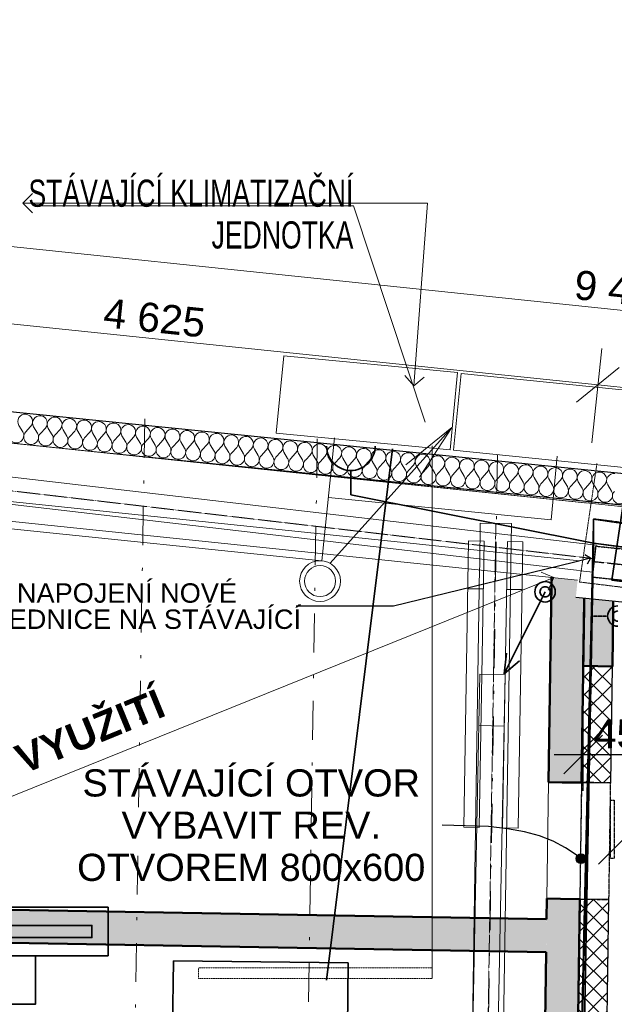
# Model space of a CAD drawing. Header units: millimetres. Extents: x -24674 to 2959, y -2716 to 20653.
# Tile 65 of 161: x -18628 to -15566, y 6953 to 12025. Entities that reach past the tile are written whole.
import ezdxf

# ---------------------------------------------------------------- set-up
doc = ezdxf.new("R2010")
doc.units = ezdxf.units.MM
doc.header["$MEASUREMENT"] = 0
for name, pattern in [('Telekomunikacni vodic', [9.25, 3, -0.75, 3, -0.75, 0.125, -0.75, 0.125, -0.75]), ('Wipeout_Contour', [1000, 0, -1000]), ('Čerchovaná', [450, 200, -117.5, 15, -117.5]), ('Čerchovaná M', [4.5, 2.5, -0.85, 0.3, -0.85]), ('Čerchovaná S', [3.5, 1.5, -0.85, 0.3, -0.85]), ('čárkovaná 3', [1.5, 1, -0.5]), ('Čárkovaná M', [4.5, 2.5, -2]), ('Čárkovaná S', [2.5, 1.5, -1])]:
    doc.linetypes.add(name, pattern=pattern)
for name, color, linetype in [('9._POHLED ZÁPADNÍ_1_0', 7, 'Continuous'), ('9._POHLED ZÁPADNÍ_1_2D prvky - obecné', 7, 'Continuous'), ('9._POHLED ZÁPADNÍ_1_Anotace - SP', 7, 'Continuous'), ('9._POHLED ZÁPADNÍ_1_Konstrukce - krov', 7, 'Continuous'), ('9._POHLED ZÁPADNÍ_1_Konstrukce - nosné', 7, 'Continuous'), ('9._POHLED ZÁPADNÍ_1_Kóty - SP', 7, 'Continuous'), ('9._POHLED ZÁPADNÍ_1_Nové_Anotace - SP', 7, 'Continuous'), ('9._POHLED ZÁPADNÍ_1_Nové_Konstrukce - krov', 7, 'Continuous'), ('9._POHLED ZÁPADNÍ_1_Nové_Konstrukce - nosné', 7, 'Continuous'), ('9._POHLED ZÁPADNÍ_1_Nové_Kresby a obrázky', 7, 'Continuous'), ('9._POHLED ZÁPADNÍ_1_Nové_Kóty - SP', 7, 'Continuous'), ('9._POHLED ZÁPADNÍ_1_Nové_Popis', 7, 'Continuous'), ('9._POHLED ZÁPADNÍ_1_Nové_Situace - terén', 7, 'Continuous'), ('9._POHLED ZÁPADNÍ_1_Nové_Výplně - Povrchové', 7, 'Continuous'), ('9._POHLED ZÁPADNÍ_1_Nové_Výplně – Řezové', 7, 'Continuous'), ('9._POHLED ZÁPADNÍ_1_Otvory – Dveře', 7, 'Continuous'), ('9._POHLED ZÁPADNÍ_1_TZB - elektroinstalace', 7, 'Continuous'), ('9._POHLED ZÁPADNÍ_1_TZB - kanalizace', 7, 'Continuous'), ('9._POHLED ZÁPADNÍ_1_TZB - VZT', 7, 'Continuous'), ('9._POHLED ZÁPADNÍ_1_Výplně - Povrchové', 7, 'Continuous'), ('9._POHLED ZÁPADNÍ_1_Výplně – Řezové', 7, 'Continuous'), ('9._POHLED ZÁPADNÍ_1_VÝTAH VAR 1', 7, 'Continuous')]:
    doc.layers.add(name, color=color, linetype=linetype)
doc.styles.add('GENEROVANÝ_STYL_1', font='txt')
doc.styles.add('GENEROVANÝ_STYL_2', font='txt')
doc.styles.add('GENEROVANÝ_STYL_4', font='txt')
pattern_1 = [(45, (0, -9e-13), (-45.96194, 45.96194), []), (135, (0, -9e-13), (45.96194, 45.96194), [])]

# ---------------------------------------------------------------- blocks, each defined once
blk = doc.blocks.new('*X20', base_point=(-27719.5, -6044))
at = {"layer": '9._POHLED ZÁPADNÍ_1_Nové_Výplně – Řezové', "color": 21, "linetype": 'Continuous', "lineweight": 20, "true_color": 0xffaaaa}
for p, q in [((-18612.4, 9902.3), (-18632.1, 9934.9)), ((-18597.2, 9900.8), (-18571.4, 9928.8)), ((-18536.6, 9894.6), (-18556.3, 9927.3)), ((-18521.4, 9893.1), (-18495.6, 9921.1)), ((-18460.8, 9887), (-18480.5, 9919.6)), ((-18445.6, 9885.5), (-18419.8, 9913.5)), ((-18385, 9879.4), (-18404.7, 9912)), ((-18369.8, 9877.8), (-18344, 9905.9)), ((-18309.2, 9871.7), (-18328.9, 9904.3)), ((-18294, 9870.2), (-18268.2, 9898.2)), ((-18233.4, 9864.1), (-18253.1, 9896.7)), ((-18218.2, 9862.5), (-18192.4, 9890.6)), ((-18157.6, 9856.4), (-18177.2, 9889)), ((-18142.4, 9854.9), (-18116.6, 9882.9)), ((-18081.8, 9848.8), (-18101.4, 9881.4)), ((-18066.6, 9847.2), (-18040.8, 9875.3)), ((-18006, 9841.1), (-18025.6, 9873.7)), ((-17990.8, 9839.6), (-17965, 9867.6)), ((-17930.1, 9833.5), (-17949.8, 9866.1)), ((-17915, 9831.9), (-17889.2, 9860)), ((-17854.3, 9825.8), (-17874, 9858.4)), ((-17839.2, 9824.3), (-17813.4, 9852.3)), ((-17778.5, 9818.2), (-17798.2, 9850.8)), ((-17763.4, 9816.6), (-17737.6, 9844.7)), ((-17702.7, 9810.5), (-17722.4, 9843.1)), ((-17687.6, 9809), (-17661.8, 9837)), ((-17626.9, 9802.9), (-17646.6, 9835.5)), ((-17611.8, 9801.3), (-17586, 9829.4)), ((-17551.1, 9795.2), (-17570.8, 9827.8)), ((-17536, 9793.7), (-17510.2, 9821.7)), ((-17475.3, 9787.6), (-17495, 9820.2)), ((-17460.2, 9786), (-17434.4, 9814.1)), ((-17399.5, 9779.9), (-17419.2, 9812.5)), ((-17384.3, 9778.4), (-17358.5, 9806.4)), ((-17323.7, 9772.3), (-17343.4, 9804.9)), ((-17308.5, 9770.8), (-17282.7, 9798.8)), ((-17247.9, 9764.6), (-17267.6, 9797.3)), ((-17232.7, 9763.1), (-17206.9, 9791.1)), ((-17172.1, 9757), (-17191.8, 9789.6)), ((-17156.9, 9755.5), (-17131.1, 9783.5)), ((-17096.3, 9749.3), (-17116, 9782)), ((-17081.1, 9747.8), (-17055.3, 9775.8)), ((-17020.5, 9741.7), (-17040.2, 9774.3)), ((-17005.3, 9740.2), (-16979.5, 9768.2)), ((-16944.7, 9734), (-16964.4, 9766.7)), ((-16929.5, 9732.5), (-16903.7, 9760.5)), ((-16868.9, 9726.4), (-16888.6, 9759)), ((-16853.7, 9724.9), (-16827.9, 9752.9)), ((-16793.1, 9718.7), (-16812.7, 9751.4)), ((-16777.9, 9717.2), (-16752.1, 9745.2)), ((-16717.3, 9711.1), (-16736.9, 9743.7)), ((-16702.1, 9709.6), (-16676.3, 9737.6)), ((-16641.5, 9703.5), (-16661.1, 9736.1)), ((-16626.3, 9701.9), (-16600.5, 9729.9)), ((-16565.6, 9695.8), (-16585.3, 9728.4)), ((-16550.5, 9694.3), (-16524.7, 9722.3)), ((-16489.8, 9688.2), (-16509.5, 9720.8)), ((-16474.7, 9686.6), (-16448.9, 9714.7)), ((-16414, 9680.5), (-16433.7, 9713.1)), ((-16398.9, 9679), (-16373.1, 9707)), ((-16338.2, 9672.9), (-16357.9, 9705.5)), ((-16323.1, 9671.3), (-16297.3, 9699.4)), ((-16262.4, 9665.2), (-16282.1, 9697.8)), ((-16247.3, 9663.7), (-16221.5, 9691.7)), ((-16186.6, 9657.6), (-16206.3, 9690.2)), ((-16171.5, 9656), (-16145.7, 9684.1)), ((-16110.8, 9649.9), (-16130.5, 9682.5)), ((-16095.7, 9648.4), (-16069.9, 9676.4)), ((-16035, 9642.3), (-16054.7, 9674.9)), ((-16019.8, 9640.7), (-15994, 9668.8)), ((-15959.2, 9634.6), (-15978.9, 9667.2)), ((-15944, 9633.1), (-15918.2, 9661.1)), ((-15883.4, 9627), (-15903.1, 9659.6)), ((-15868.2, 9625.4), (-15842.4, 9653.5)), ((-15807.6, 9619.3), (-15827.3, 9651.9)), ((-15792.4, 9617.8), (-15766.6, 9645.8)), ((-15731.8, 9611.7), (-15751.5, 9644.3)), ((-15716.6, 9610.1), (-15690.8, 9638.2)), ((-15656, 9604), (-15675.7, 9636.6)), ((-15640.8, 9602.5), (-15615, 9630.5)), ((-15580.2, 9596.4), (-15599.9, 9629))]:
    blk.add_line(p, q, dxfattribs=at)
for centre, start, end in [((-18599.5, 9954.6), 84.239, 211.1089), ((-18599.5, 9954.6), 317.3691, 84.239), ((-18523.7, 9946.9), 84.239, 211.1089), ((-18523.7, 9946.9), 317.3691, 84.239), ((-18447.9, 9939.3), 84.239, 211.1089), ((-18447.9, 9939.3), 317.3691, 84.239), ((-18372, 9931.7), 84.239, 211.1089), ((-18372, 9931.7), 317.3691, 84.239), ((-18296.2, 9924), 84.239, 211.1089), ((-18296.2, 9924), 317.3691, 84.239), ((-18220.4, 9916.4), 84.239, 211.1089), ((-18220.4, 9916.4), 317.3691, 84.239), ((-18144.6, 9908.7), 84.239, 211.1089), ((-18144.6, 9908.7), 317.3691, 84.239), ((-18645, 9882.6), 137.3691, 31.1089), ((-18569.2, 9875), 137.3691, 31.1089), ((-18493.4, 9867.3), 137.3691, 31.1089), ((-18068.8, 9901.1), 84.239, 211.1089), ((-18068.8, 9901.1), 317.3691, 84.239), ((-17993, 9893.4), 84.239, 211.1089), ((-17993, 9893.4), 317.3691, 84.239), ((-17917.2, 9885.8), 84.239, 211.1089), ((-17917.2, 9885.8), 317.3691, 84.239), ((-17841.4, 9878.1), 84.239, 211.1089), ((-17841.4, 9878.1), 317.3691, 84.239), ((-17765.6, 9870.5), 84.239, 211.1089), ((-17765.6, 9870.5), 317.3691, 84.239), ((-17689.8, 9862.8), 84.239, 211.1089), ((-17689.8, 9862.8), 317.3691, 84.239), ((-17614, 9855.2), 84.239, 211.1089), ((-17614, 9855.2), 317.3691, 84.239), ((-18417.6, 9859.7), 137.3691, 31.1089), ((-18341.8, 9852), 137.3691, 31.1089), ((-18266, 9844.4), 137.3691, 31.1089), ((-18190.2, 9836.7), 137.3691, 31.1089), ((-18114.4, 9829.1), 137.3691, 31.1089), ((-18038.6, 9821.4), 137.3691, 31.1089), ((-17538.2, 9847.5), 84.239, 211.1089), ((-17538.2, 9847.5), 317.3691, 84.239), ((-17462.4, 9839.9), 84.239, 211.1089), ((-17462.4, 9839.9), 317.3691, 84.239), ((-17386.6, 9832.2), 84.239, 211.1089), ((-17386.6, 9832.2), 317.3691, 84.239), ((-17310.8, 9824.6), 84.239, 211.1089), ((-17310.8, 9824.6), 317.3691, 84.239), ((-17235, 9816.9), 84.239, 211.1089), ((-17235, 9816.9), 317.3691, 84.239), ((-17159.2, 9809.3), 84.239, 211.1089), ((-17159.2, 9809.3), 317.3691, 84.239), ((-17962.8, 9813.8), 137.3691, 31.1089), ((-17887, 9806.1), 137.3691, 31.1089), ((-17811.2, 9798.5), 137.3691, 31.1089), ((-17735.3, 9790.8), 137.3691, 31.1089), ((-17659.5, 9783.2), 137.3691, 31.1089), ((-17583.7, 9775.5), 137.3691, 31.1089), ((-17507.9, 9767.9), 137.3691, 31.1089), ((-17083.4, 9801.6), 84.239, 211.1089), ((-17083.4, 9801.6), 317.3691, 84.239), ((-17007.5, 9794), 84.239, 211.1089), ((-17007.5, 9794), 317.3691, 84.239), ((-16931.7, 9786.3), 84.239, 211.1089), ((-16931.7, 9786.3), 317.3691, 84.239), ((-16855.9, 9778.7), 84.239, 211.1089), ((-16855.9, 9778.7), 317.3691, 84.239), ((-16780.1, 9771), 84.239, 211.1089), ((-16780.1, 9771), 317.3691, 84.239), ((-16704.3, 9763.4), 84.239, 211.1089), ((-16704.3, 9763.4), 317.3691, 84.239), ((-16628.5, 9755.7), 84.239, 211.1089), ((-16628.5, 9755.7), 317.3691, 84.239), ((-17432.1, 9760.2), 137.3691, 31.1089), ((-17356.3, 9752.6), 137.3691, 31.1089), ((-17280.5, 9745), 137.3691, 31.1089), ((-17204.7, 9737.3), 137.3691, 31.1089), ((-17128.9, 9729.7), 137.3691, 31.1089), ((-17053.1, 9722), 137.3691, 31.1089), ((-16977.3, 9714.4), 137.3691, 31.1089), ((-16552.7, 9748.1), 84.239, 211.1089), ((-16552.7, 9748.1), 317.3691, 84.239), ((-16476.9, 9740.5), 84.239, 211.1089), ((-16476.9, 9740.5), 317.3691, 84.239), ((-16401.1, 9732.8), 84.239, 211.1089), ((-16401.1, 9732.8), 317.3691, 84.239), ((-16325.3, 9725.2), 84.239, 211.1089), ((-16325.3, 9725.2), 317.3691, 84.239), ((-16249.5, 9717.5), 84.239, 211.1089), ((-16249.5, 9717.5), 317.3691, 84.239), ((-16173.7, 9709.9), 84.239, 211.1089), ((-16173.7, 9709.9), 317.3691, 84.239), ((-16097.9, 9702.2), 84.239, 211.1089), ((-16097.9, 9702.2), 317.3691, 84.239), ((-16901.5, 9706.7), 137.3691, 31.1089), ((-16825.7, 9699.1), 137.3691, 31.1089), ((-16749.9, 9691.4), 137.3691, 31.1089), ((-16674.1, 9683.8), 137.3691, 31.1089), ((-16598.3, 9676.1), 137.3691, 31.1089), ((-16522.5, 9668.5), 137.3691, 31.1089), ((-16022.1, 9694.6), 84.239, 211.1089), ((-16022.1, 9694.6), 317.3691, 84.239), ((-15946.3, 9686.9), 84.239, 211.1089), ((-15946.3, 9686.9), 317.3691, 84.239), ((-15870.5, 9679.3), 84.239, 211.1089), ((-15870.5, 9679.3), 317.3691, 84.239), ((-15794.7, 9671.6), 84.239, 211.1089), ((-15794.7, 9671.6), 317.3691, 84.239), ((-15718.8, 9664), 84.239, 211.1089), ((-15718.8, 9664), 317.3691, 84.239), ((-15643, 9656.3), 84.239, 211.1089), ((-15643, 9656.3), 317.3691, 84.239), ((-16446.7, 9660.8), 137.3691, 31.1089), ((-16370.8, 9653.2), 137.3691, 31.1089), ((-16295, 9645.5), 137.3691, 31.1089), ((-16219.2, 9637.9), 137.3691, 31.1089), ((-16143.4, 9630.2), 137.3691, 31.1089), ((-16067.6, 9622.6), 137.3691, 31.1089), ((-15991.8, 9614.9), 137.3691, 31.1089), ((-15567.2, 9648.7), 84.239, 211.1089), ((-15916, 9607.3), 137.3691, 31.1089), ((-15840.2, 9599.6), 137.3691, 31.1089), ((-15764.4, 9592), 137.3691, 31.1089), ((-15688.6, 9584.3), 137.3691, 31.1089), ((-15612.8, 9576.7), 137.3691, 31.1089), ((-15537, 9569), 137.3691, 31.1089)]:
    blk.add_arc(centre, 38.1, start, end, dxfattribs=at)

msp = doc.modelspace()

# ---------------------------------------------------------------- hatches: boundary and pattern name
at = {"layer": '9._POHLED ZÁPADNÍ_1_Nové_Anotace - SP', "linetype": 'Continuous', "lineweight": 25}
msp.add_hatch(color=1, dxfattribs=at).paths.add_polyline_path([(-15762.5, 7703), (-15760.6, 7693.4), (-15755.1, 7685.3), (-15747, 7679.9), (-15737.5, 7678), (-15727.9, 7679.9), (-15719.8, 7685.3), (-15714.4, 7693.4), (-15712.5, 7703), (-15714.4, 7712.6), (-15719.8, 7720.7), (-15727.9, 7726.1), (-15737.5, 7728), (-15747, 7726.1), (-15755.1, 7720.7), (-15760.6, 7712.6)])
at = {"layer": '9._POHLED ZÁPADNÍ_1_Nové_Výplně – Řezové', "linetype": 'Continuous', "lineweight": 20, "true_color": 0xffaaaa}
h = msp.add_hatch(dxfattribs=at)
h.set_pattern_fill('Zdivo___tvárnice_01_0001', color=21, style=0, pattern_type=2)
h.set_pattern_definition(pattern_1)
h.paths.add_polyline_path([(-15575.8, 8693.6), (-15725.8, 8695.8), (-15734.5, 8095.3), (-15584.5, 8093.1)])
h = msp.add_hatch(dxfattribs=at)
h.set_pattern_fill('Zdivo___tvárnice_01_0001', color=21, style=0, pattern_type=2)
h.set_pattern_definition(pattern_1)
h.paths.add_polyline_path([(-15743.3, 7494.6), (-15753.9, 6767.1), (-15603.9, 6765), (-15593.3, 7492.5)])
at = {"layer": '9._POHLED ZÁPADNÍ_1_Výplně – Řezové', "linetype": 'Continuous', "lineweight": 13}
for points in [[(-15575.8, 8693.6), (-15569.3, 9137), (-15719.3, 9139.2), (-15725.8, 8695.8)], [(-15914.8, 7391.1), (-20058.2, 7464), (-20061.2, 7294.1), (-15917.3, 7221.1)], [(-15913.2, 7497.1), (-15948.3, 5093.7), (-15778.3, 5091.2), (-15743.3, 7494.6), (-15843.3, 7496)]]:
    msp.add_hatch(color=254, dxfattribs=at).paths.add_polyline_path(points)

# ---------------------------------------------------------------- linework, layer by layer
at = {"layer": '9._POHLED ZÁPADNÍ_1_Anotace - SP', "color": 8, "linetype": 'Continuous', "lineweight": 13}
for q in [(-18561.3, 11129.1), (-16528.5, 11079.1), (-18561.3, 11029.1)]:
    msp.add_line((-18611.3, 11079.1), q, dxfattribs=at)
at = {"layer": '9._POHLED ZÁPADNÍ_1_Konstrukce - krov', "color": 8, "linetype": 'Continuous', "lineweight": 13}
for p, q in [((-16301.1, 6454.2), (-16257.8, 8653.8)), ((-16257.8, 8653.8), (-16127.9, 8651.3)), ((-16127.9, 8651.3), (-16171.1, 6451.7)), ((-16133.1, 8386.2), (-16263, 8388.8)), ((-16260.9, 7862.9), (-16340.9, 7864.3)), ((-16260.9, 7862.9), (-16340.9, 7864.3)), ((-16060.9, 7859.6), (-16140.9, 7861)), ((-16060.9, 7859.6), (-16140.9, 7861))]:
    msp.add_line(p, q, dxfattribs=at)
at = {"layer": '9._POHLED ZÁPADNÍ_1_Konstrukce - nosné', "color": 7, "linetype": 'Continuous', "lineweight": 50}
for p, q in [((-15834.5, 8096), (-15904.5, 8097)), ((-15834.5, 8096), (-15734.5, 8094.5)), ((-15843.3, 7496), (-15913.2, 7497.1)), ((-15843.3, 7496), (-15743.3, 7494.6))]:
    msp.add_line(p, q, dxfattribs=at)
at = {"layer": '9._POHLED ZÁPADNÍ_1_Konstrukce - nosné', "color": 7, "linetype": 'Continuous', "lineweight": 50, "flags": 128}
for points in [[(-15719.3, 9139.2), (-15725.8, 8695.8)], [(-15569.3, 9137), (-15719.3, 9139.2)], [(-15575.8, 8693.6), (-15569.3, 9137)], [(-15725.8, 8695.8), (-15575.8, 8693.6)], [(-15914.8, 7391.1), (-20058.2, 7464)], [(-15913.2, 7497.1), (-15914.8, 7391.1)], [(-15778.3, 5091.2), (-15743.3, 7494.6)], [(-20061.2, 7294.1), (-15917.3, 7221.1)], [(-15917.3, 7221.1), (-15948.3, 5093.7)]]:
    msp.add_lwpolyline(points, dxfattribs=at)
at = {"layer": '9._POHLED ZÁPADNÍ_1_Nové_Anotace - SP', "color": 1, "linetype": 'Continuous', "lineweight": 25}
msp.add_line((-16703.3, 9003.9), (-17203.3, 9003.9), dxfattribs=at)
at = {"layer": '9._POHLED ZÁPADNÍ_1_Nové_Anotace - SP', "color": 1, "linetype": 'Continuous', "lineweight": 25, "flags": 128}
msp.add_lwpolyline([(-15757.2, 7718.4), (-15817.1, 7758.9), (-15881.1, 7792.6), (-15950.9, 7819.8), (-16028.3, 7841.1), (-16115.4, 7856.9), (-16213.8, 7867.7), (-16452.2, 7875.7)], dxfattribs=at)
at = {"layer": '9._POHLED ZÁPADNÍ_1_Nové_Anotace - SP', "color": 1, "linetype": 'Continuous', "lineweight": 25}
msp.add_circle((-15737.5, 7703), 25, dxfattribs=at)
at = {"layer": '9._POHLED ZÁPADNÍ_1_Nové_Kresby a obrázky', "color": 1, "linetype": 'Čárkovaná S', "lineweight": 25}
for p, q in [((-15734.5, 8095.3), (-15743.3, 7494.6)), ((-15584.5, 8093.1), (-15734.5, 8095.3)), ((-15593.3, 7492.5), (-15584.5, 8093.1)), ((-15585.8, 7703), (-15585.8, 8004.2)), ((-15585.8, 8004.2), (-15566.6, 8004.2)), ((-15566.6, 8004.2), (-15566.6, 7703)), ((-15566.6, 7703), (-15585.8, 7703)), ((-15743.3, 7494.6), (-15593.3, 7492.5))]:
    msp.add_line(p, q, dxfattribs=at)
at = {"layer": '9._POHLED ZÁPADNÍ_1_Nové_Kóty - SP', "color": 1, "linetype": 'Continuous', "lineweight": 25}
for p, q in [((-15625.8, 8339.1), (-15825.8, 8139.1)), ((-15875.8, 8239.1), (-15725.8, 8239.1)), ((-15725.8, 8239.1), (-15272.8, 8239.1))]:
    msp.add_line(p, q, dxfattribs=at)
at = {"layer": '9._POHLED ZÁPADNÍ_1_Nové_Popis', "color": 1, "linetype": 'Continuous', "lineweight": 25}
msp.add_line((-15445.8, 7876.8), (-15647.4, 7675.2), dxfattribs=at)
at = {"layer": '9._POHLED ZÁPADNÍ_1_Nové_Situace - terén', "color": 1, "linetype": 'Continuous', "lineweight": 25, "flags": 128}
for points in [[(-15575.8, 8693.6), (-15725.8, 8695.8), (-15734.5, 8095.3), (-15584.5, 8093.1)], [(-15743.3, 7494.6), (-15753.9, 6767.1), (-15603.9, 6765), (-15593.3, 7492.5)]]:
    msp.add_lwpolyline(points, close=True, dxfattribs=at)
at = {"layer": '9._POHLED ZÁPADNÍ_1_Otvory – Dveře', "color": 8, "linetype": 'Continuous', "lineweight": 13}
for p, q in [((-15904.5, 8097), (-15913.2, 7497.1)), ((-15834.5, 8096), (-15904.5, 8097)), ((-15834.5, 8096), (-15734.5, 8094.5)), ((-15734.5, 8094.5), (-15743.3, 7494.6)), ((-15843.3, 7496), (-15913.2, 7497.1)), ((-15843.3, 7496), (-15743.3, 7494.6))]:
    msp.add_line(p, q, dxfattribs=at)
at = {"layer": '9._POHLED ZÁPADNÍ_1_TZB - elektroinstalace', "color": 92, "linetype": 'Continuous', "lineweight": 35, "true_color": 0x00d700}
for p, q in [((-17836.4, 7175.8), (-17840.8, 6775.8)), ((-16936.5, 7165.9), (-17836.4, 7175.8)), ((-16940.8, 6766), (-16936.5, 7165.9))]:
    msp.add_line(p, q, dxfattribs=at)
at = {"layer": '9._POHLED ZÁPADNÍ_1_TZB - elektroinstalace', "color": 92, "linetype": 'Continuous', "lineweight": 35, "true_color": 0x00d700, "flags": 128}
for points in [[(-16133.4, 8655.4), (-16120.2, 8760.9)], [(-16133.4, 8655.4), (-16054.2, 8721.4)], [(-19047.3, 6952.6), (-18547.3, 6952.6), (-18547.3, 7202.6)]]:
    msp.add_lwpolyline(points, dxfattribs=at)
for points in [[(-18922.3, 7452.6), (-18172.3, 7452.6), (-18172.3, 7202.6), (-18922.3, 7202.6)], [(-18825, 7358.9), (-18255.6, 7358.9), (-18255.6, 7296.4), (-18825, 7296.4)]]:
    msp.add_lwpolyline(points, close=True, dxfattribs=at)
at = {"layer": '9._POHLED ZÁPADNÍ_1_TZB - VZT', "color": 7, "linetype": 'Continuous', "lineweight": 13}
for q in [(-18550.1, 11066.4), (-16539, 9951.6)]:
    msp.add_line((-16909.5, 11066.4), q, dxfattribs=at)
at = {"layer": '9._POHLED ZÁPADNÍ_1_TZB - VZT', "color": 154, "linetype": 'čárkovaná 3', "lineweight": 13}
for p, q in [((-16503.4, 7140.8), (-17707.2, 7140.8)), ((-17707.2, 7140.8), (-17707.2, 7085.3)), ((-16503.4, 7085.3), (-16503.4, 7140.8)), ((-17707.2, 7085.3), (-16503.4, 7085.3))]:
    msp.add_line(p, q, dxfattribs=at)
at = {"layer": '9._POHLED ZÁPADNÍ_1_VÝTAH VAR 1', "color": 154, "linetype": 'Continuous', "lineweight": 13}
for p, q in [((-17268.4, 10293.6), (-17307, 9895.4)), ((-16372.6, 10206.6), (-17268.4, 10293.6)), ((-16411.2, 9808.5), (-16372.6, 10206.6)), ((-17307, 9895.4), (-16411.2, 9808.5))]:
    msp.add_line(p, q, dxfattribs=at)

# ---------------------------------------------------------------- texts
at = {"layer": '9._POHLED ZÁPADNÍ_1_0', "color": 7, "linetype": 'Continuous', "lineweight": 13, "insert": (-16909.5, 10844.1), "char_height": 140, "attachment_point": 9, "line_spacing_factor": 0.920728, "style": 'GENEROVANÝ_STYL_1'}
msp.add_mtext('\\A1;{\\W0.700000x;\\pqr;\\fArial|b0|i0|c238|p38;STÁVAJÍCÍ\\fArial|b0|i0|c238|p38; \\fArial|b0|i0|c238|p38;KLIMATIZAČNÍ\\P\\pqr;\\fArial|b0|i0|c238|p38;JEDNOTKA}', dxfattribs=at)
at = {"layer": '9._POHLED ZÁPADNÍ_1_0', "color": 251, "linetype": 'Continuous', "lineweight": 13, "true_color": 0x6a6a6a, "insert": (-19078.9, 8024.7), "char_height": 150, "attachment_point": 4, "rotation": 22.291, "style": 'GENEROVANÝ_STYL_4'}
msp.add_mtext('\\A1;{\\pql;\\fArial|b1|i0|c238|p38;BEZ VYUŽITÍ}', dxfattribs=at)
at = {"layer": '9._POHLED ZÁPADNÍ_1_Anotace - SP', "color": 1, "linetype": 'Continuous', "lineweight": 25, "insert": (-17435.5, 7874.6), "char_height": 140, "width": 1966.54, "attachment_point": 5, "line_spacing_factor": 0.931661, "style": 'GENEROVANÝ_STYL_1'}
msp.add_mtext('\\A1;{\\pqc;\\fArial|b0|i0|c238|p38;STÁVAJÍCÍ OTVOR VYBAVIT REV. OTVOREM 800x600}', dxfattribs=at)
at = {"layer": '9._POHLED ZÁPADNÍ_1_Kóty - SP', "color": 154, "linetype": 'Continuous', "lineweight": 13, "char_height": 150, "width": 512.914, "attachment_point": 7, "rotation": 354.0578, "style": 'GENEROVANÝ_STYL_2'}
for s, insert in [('\\A1;{\\pql;\\fArial|b0|i0|c0|p38;9\xa0417}', (-15777.7, 10584.3)), ('\\A1;{\\pql;\\fArial|b0|i0|c0|p38;4\xa0625}', (-18202.1, 10439.5))]:
    msp.add_mtext(s, dxfattribs=dict(at, insert=insert))
at = {"layer": '9._POHLED ZÁPADNÍ_1_Kóty - SP', "color": 1, "linetype": 'Continuous', "lineweight": 25, "insert": (-15671.1, 8269.1), "char_height": 150, "width": 341.487, "attachment_point": 7, "style": 'GENEROVANÝ_STYL_2'}
msp.add_mtext('\\A1;{\\pql;\\fArial|b0|i0|c0|p38;453}', dxfattribs=at)

# ---------------------------------------------------------------- next in the draw order: wipeouts: each hides what was drawn before it
at = {"color": 254, "linetype": 'Wipeout_Contour', "lineweight": 0, "ltscale": 76753.955194}
msp.add_wipeout([(-20313.5, 10008.8), (-12642.6, 9234.9), (-12626.6, 9394.1), (-20310.7, 10169.4)], dxfattribs=at).dxf.layer = '9._POHLED ZÁPADNÍ_1_Nové_Výplně - Povrchové'

# ---------------------------------------------------------------- next in the draw order: hatches: boundary and pattern name
at = {"layer": '9._POHLED ZÁPADNÍ_1_Výplně – Řezové', "linetype": 'Continuous', "lineweight": 13}
msp.add_hatch(color=254, dxfattribs=at).paths.add_polyline_path([(-15884.7, 9456), (-15904.5, 8097), (-15834.5, 8096), (-15734.5, 8094.5), (-15714.7, 9453.5)])

# ---------------------------------------------------------------- next in the draw order: linework, layer by layer
at = {"layer": '9._POHLED ZÁPADNÍ_1_Konstrukce - nosné', "color": 7, "linetype": 'Continuous', "lineweight": 50, "flags": 128}
for points in [[(-15884.7, 9456), (-15904.5, 8097)], [(-15714.7, 9453.5), (-15884.7, 9456)], [(-15734.5, 8094.5), (-15714.7, 9453.5)]]:
    msp.add_lwpolyline(points, dxfattribs=at)
at = {"layer": '9._POHLED ZÁPADNÍ_1_Nové_Konstrukce - nosné', "color": 1, "linetype": 'Continuous', "lineweight": 25, "flags": 128}
for points in [[(-12626.6, 9394.1), (-20310.7, 10169.4)], [(-20313.5, 10008.8), (-12642.6, 9234.9)]]:
    msp.add_lwpolyline(points, dxfattribs=at)

# ---------------------------------------------------------------- next in the draw order: wipeouts: each hides what was drawn before it
at = {"color": 254, "linetype": 'Wipeout_Contour', "lineweight": 0, "ltscale": 64672.322899}
msp.add_wipeout([(-10946.7, 9064.8), (-15713.3, 9547.8), (-15763.7, 9050.3), (-10944.6, 8562.1)], dxfattribs=at).dxf.layer = '9._POHLED ZÁPADNÍ_1_Nové_Výplně - Povrchové'

# ---------------------------------------------------------------- next in the draw order: linework, layer by layer
at = {"layer": '9._POHLED ZÁPADNÍ_1_Nové_Konstrukce - nosné', "color": 1, "linetype": 'Continuous', "lineweight": 25, "flags": 128}
for points in [[(-10946.7, 9064.8), (-15713.3, 9547.8)], [(-15763.7, 9050.3), (-10944.6, 8562.1)]]:
    msp.add_lwpolyline(points, dxfattribs=at)
at = {"layer": '9._POHLED ZÁPADNÍ_1_Nové_Kóty - SP', "color": 1, "linetype": 'Continuous', "lineweight": 25}
msp.add_line((-15725.8, 8051.6), (-15725.8, 8539.1), dxfattribs=at)
at = {"layer": '9._POHLED ZÁPADNÍ_1_TZB - elektroinstalace', "color": 92, "linetype": 'Continuous', "lineweight": 35, "true_color": 0x00d700, "flags": 128}
for points in [[(-15547.3, 9005.4, 0.414214), (-15600, 8952.6)], [(-15547.3, 8979, 0.414214), (-15573.6, 8952.6)], [(-15600, 8952.6, 0.414214), (-15547.3, 8899.8)], [(-15573.6, 8952.6, 0.414214), (-15547.3, 8926.2)]]:
    msp.add_lwpolyline(points, format="xyb", dxfattribs=at)
at = {"layer": '9._POHLED ZÁPADNÍ_1_TZB - elektroinstalace', "color": 92, "linetype": 'Telekomunikacni vodic', "lineweight": 35, "true_color": 0x00d700, "flags": 128}
msp.add_lwpolyline([(-15600, 8952.6), (-15681, 8952.6), (-15797.3, 4108.9), (-15795, 2827.6), (-17422.3, 2827.6), (-17422.3, 3077.6)], dxfattribs=at)

# ---------------------------------------------------------------- next in the draw order: wipeouts: each hides what was drawn before it
at = {"color": 254, "linetype": 'Wipeout_Contour', "lineweight": 0, "ltscale": 81154.007407}
msp.add_wipeout([(-20020.9, 9581.3), (-15755, 9137.3), (-15713.5, 9535.1), (-20013.9, 9982.7)], dxfattribs=at).dxf.layer = '9._POHLED ZÁPADNÍ_1_Výplně - Povrchové'

# ---------------------------------------------------------------- next in the draw order: linework, layer by layer
at = {"layer": '9._POHLED ZÁPADNÍ_1_Konstrukce - nosné', "color": 251, "linetype": 'Continuous', "lineweight": 20, "true_color": 0x6a6a6a, "flags": 128}
for points in [[(-15713.5, 9535.1), (-20013.9, 9982.7)], [(-20020.9, 9581.3), (-15755, 9137.3)]]:
    msp.add_lwpolyline(points, dxfattribs=at)

# ---------------------------------------------------------------- next in the draw order: wipeouts: each hides what was drawn before it
at = {"color": 254, "linetype": 'Wipeout_Contour', "lineweight": 0, "ltscale": 74181.028328}
msp.add_wipeout([(-20313.5, 10008.8), (-11130.9, 9082.4), (-11114.9, 9241.6), (-20310.7, 10169.4)], dxfattribs=at).dxf.layer = '9._POHLED ZÁPADNÍ_1_Nové_Výplně – Řezové'

# ---------------------------------------------------------------- next in the draw order: linework, layer by layer
at = {"layer": '9._POHLED ZÁPADNÍ_1_Anotace - SP', "color": 8, "linetype": 'Continuous', "lineweight": 13}
for p, q in [((-16528.5, 11079.1), (-16598.2, 10137.9)), ((-16598.2, 10137.9), (-16644.4, 10191.5)), ((-16598.2, 10137.9), (-16544.7, 10184.1)), ((-20058.2, 7464), (-15877.9, 9151.2)), ((-15877.9, 9151.2), (-15943, 9178.9)), ((-15877.9, 9151.2), (-15905.6, 9086.2))]:
    msp.add_line(p, q, dxfattribs=at)
at = {"layer": '9._POHLED ZÁPADNÍ_1_Konstrukce - krov', "color": 8, "linetype": 'Continuous', "lineweight": 13}
for p, q in [((-15675.4, 9178.3), (-15659.2, 9317.3)), ((-16240.6, 9092.2), (-16320.6, 9093.6)), ((-16040.7, 9088.9), (-16120.7, 9090.3))]:
    msp.add_line(p, q, dxfattribs=at)
at = {"layer": '9._POHLED ZÁPADNÍ_1_Kóty - SP', "color": 154, "linetype": 'Continuous', "lineweight": 13}
for p, q in [((-20209.1, 11015.4), (-10842.4, 10040.5)), ((-20250, 10622.5), (-15650.2, 10143.7)), ((-15681.2, 9845.3), (-15630.8, 10330.2)), ((-15540.4, 10232.8), (-15760, 10054.6)), ((-15650.2, 10143.7), (-10883.3, 9647.5))]:
    msp.add_line(p, q, dxfattribs=at)
at = {"layer": '9._POHLED ZÁPADNÍ_1_Nové_Konstrukce - krov', "color": 1, "linetype": 'Čerchovaná M', "lineweight": 25}
for p, q in [((-15677.6, 9153.7), (-15661, 9312.9)), ((-15661, 9312.9), (-478.6, 7731.1)), ((-15677.6, 9153.7), (-495.2, 7572))]:
    msp.add_line(p, q, dxfattribs=at)
at = {"layer": '9._POHLED ZÁPADNÍ_1_Nové_Konstrukce - krov', "color": 1, "linetype": 'Čerchovaná S', "lineweight": 25}
msp.add_line((-15669.3, 9233.3), (-486.9, 7651.6), dxfattribs=at)
at = {"layer": '9._POHLED ZÁPADNÍ_1_Nové_Konstrukce - nosné', "color": 1, "linetype": 'Continuous', "lineweight": 25, "flags": 128}
for points in [[(-12609.1, 9392.4), (-20310.7, 10169.4)], [(-20313.5, 10008.8), (-12625.2, 9233.2)]]:
    msp.add_lwpolyline(points, dxfattribs=at)
at = {"layer": '9._POHLED ZÁPADNÍ_1_TZB - elektroinstalace', "color": 92, "linetype": 'Continuous', "lineweight": 35, "true_color": 0x00d700}
for p, q in [((-15488.7, 9748), (-15578.2, 9137.1)), ((-15578.2, 9137.1), (-1172.3, 7327.6))]:
    msp.add_line(p, q, dxfattribs=at)
at = {"layer": '9._POHLED ZÁPADNÍ_1_TZB - elektroinstalace', "color": 92, "linetype": 'Continuous', "lineweight": 35, "true_color": 0x00d700, "flags": 128}
for points in [[(-14797.3, 9327.6), (-15672.3, 9452.6), (-15672.3, 9327.6)], [(-16133.4, 8655.4), (-15922.3, 9077.6)]]:
    msp.add_lwpolyline(points, dxfattribs=at)
for points in [[(-15922.3, 9130.4, 0.414214), (-15975, 9077.6)], [(-15869.5, 9077.6, 0.414214), (-15922.3, 9130.4)], [(-15922.3, 9104, 0.414214), (-15948.6, 9077.6)], [(-15895.9, 9077.6, 0.414214), (-15922.3, 9104)], [(-15975, 9077.6, 0.414214), (-15922.3, 9024.8)], [(-15948.6, 9077.6, 0.414214), (-15922.3, 9051.2)], [(-15922.3, 9051.2, 0.414214), (-15895.9, 9077.6)], [(-15922.3, 9024.8, 0.414214), (-15869.5, 9077.6)]]:
    msp.add_lwpolyline(points, format="xyb", dxfattribs=at)
at = {"layer": '9._POHLED ZÁPADNÍ_1_TZB - VZT', "color": 122, "linetype": 'Continuous', "lineweight": 13, "true_color": 0x00d59f}
msp.add_line((-15458.7, 10110.9), (-16354.2, 10201.6), dxfattribs=at)
at = {"layer": '9._POHLED ZÁPADNÍ_1_TZB - VZT', "color": 122, "linetype": 'Čárkovaná M', "lineweight": 13, "true_color": 0x00d59f}
msp.add_line((-15744.7, 9128), (-11980, 8665.7), dxfattribs=at)

# ---------------------------------------------------------------- next in the draw order: block references
at = {"layer": '9._POHLED ZÁPADNÍ_1_VÝTAH VAR 1', "color": 9, "linetype": 'Continuous', "lineweight": 13}
msp.add_blockref('*X20', (-27719.5, -6044), dxfattribs=at)

# ---------------------------------------------------------------- next in the draw order: texts
at = {"layer": '9._POHLED ZÁPADNÍ_1_Anotace - SP', "color": 1, "linetype": 'Continuous', "lineweight": 25, "insert": (-18075.5, 9003.2), "char_height": 100, "attachment_point": 5, "line_spacing_factor": 0.809296, "style": 'GENEROVANÝ_STYL_1'}
msp.add_mtext('\\A1;{\\pqc;\\fArial|b0|i0|c238|p38;NAPOJENÍ NOVÉ \\P\\pqc;\\fArial|b0|i0|c238|p38;POZEDNICE NA STÁVAJÍCÍ}', dxfattribs=at)

# ---------------------------------------------------------------- next in the draw order: wipeouts: each hides what was drawn before it
at = {"color": 254, "linetype": 'Wipeout_Contour', "lineweight": 0, "ltscale": 81262.197719}
msp.add_wipeout([(-15713.5, 9535.1), (-20013.9, 9983.5), (-20045, 9685.2), (-15744.6, 9236.7)], dxfattribs=at).dxf.layer = '9._POHLED ZÁPADNÍ_1_Výplně - Povrchové'

# ---------------------------------------------------------------- next in the draw order: linework, layer by layer
at = {"layer": '9._POHLED ZÁPADNÍ_1_2D prvky - obecné', "color": 7, "linetype": 'Continuous', "lineweight": 13}
msp.add_line((-20313.4, 10013.9), (-11031.8, 9049.1), dxfattribs=at)
at = {"layer": '9._POHLED ZÁPADNÍ_1_Konstrukce - krov', "color": 8, "linetype": 'Čerchovaná', "lineweight": 13}
for p, q in [((-17984.1, 9968), (-18074.3, 4270)), ((-17095.2, 9865.5), (-17183.9, 4269.5)), ((-16167.1, 9784.9), (-16254.3, 4274.9))]:
    msp.add_line(p, q, dxfattribs=at)
at = {"layer": '9._POHLED ZÁPADNÍ_1_Konstrukce - krov', "color": 8, "linetype": 'Continuous', "lineweight": 13}
for p, q in [((-19954.5, 9817.6), (-15659.2, 9317.3)), ((-19970.7, 9678.6), (-15675.4, 9178.3)), ((-16255.7, 9431.4), (-16395.7, 432.5)), ((-16255.7, 9431.4), (-16095.7, 9428.9)), ((-16095.7, 9428.9), (-16235.8, 430)), ((-16340.9, 7864.3), (-16316.6, 9339.9)), ((-16316.6, 9339.9), (-16236.6, 9338.6)), ((-16236.6, 9338.6), (-16260.9, 7862.9)), ((-16140.9, 7861), (-16116.6, 9336.6)), ((-16116.6, 9336.6), (-16036.6, 9335.3)), ((-16036.6, 9335.3), (-16060.9, 7859.6))]:
    msp.add_line(p, q, dxfattribs=at)
at = {"layer": '9._POHLED ZÁPADNÍ_1_Konstrukce - krov', "color": 251, "linetype": 'Čerchovaná S', "lineweight": 13, "true_color": 0x6a6a6a}
for p, q in [((-19962.6, 9748.1), (-15667.3, 9247.8)), ((-16175.7, 9430.1), (-16315.7, 431.2))]:
    msp.add_line(p, q, dxfattribs=at)
at = {"layer": '9._POHLED ZÁPADNÍ_1_Konstrukce - nosné', "color": 251, "linetype": 'Continuous', "lineweight": 20, "true_color": 0x6a6a6a, "flags": 128}
for points in [[(-15713.5, 9535.1), (-20013.9, 9983.5)], [(-20045, 9685.2), (-15744.6, 9236.7)]]:
    msp.add_lwpolyline(points, dxfattribs=at)
at = {"layer": '9._POHLED ZÁPADNÍ_1_Nové_Anotace - SP', "color": 1, "linetype": 'Continuous', "lineweight": 25}
for q in [(-16703.3, 9003.9), (-15717.8, 9268.6), (-15706, 9220)]:
    msp.add_line((-15687.6, 9250.2), q, dxfattribs=at)
at = {"layer": '9._POHLED ZÁPADNÍ_1_TZB - elektroinstalace', "color": 92, "linetype": 'Continuous', "lineweight": 35, "true_color": 0x00d700}
msp.add_line((-16707.8, 9813.4), (-17047.3, 7077.6), dxfattribs=at)
at = {"layer": '9._POHLED ZÁPADNÍ_1_TZB - elektroinstalace', "color": 92, "linetype": 'Telekomunikacni vodic', "lineweight": 35, "true_color": 0x00d700, "flags": 128}
for points in [[(-922.3, 12024.8), (-922.3, 7577.6), (-15672.3, 9452.6), (-15797.3, 4108.9), (-15797.3, 2827.6), (-17422.3, 2827.6), (-17422.3, 3077.6)], [(-10922.3, 8505.4), (-10922.3, 8757.7), (-15672.3, 9452.6), (-15797.3, 4108.9), (-15797.3, 2827.6), (-17422.3, 2827.6), (-17422.3, 3077.6)], [(-7047.3, 8005.4), (-7047.3, 8293.5), (-10547.3, 8702.6), (-15672.3, 9452.6), (-15797.3, 4108.9), (-15797.3, 2827.6), (-17422.3, 2827.6), (-17422.3, 3077.6)]]:
    msp.add_lwpolyline(points, dxfattribs=at)
at = {"layer": '9._POHLED ZÁPADNÍ_1_TZB - elektroinstalace', "color": 92, "linetype": 'Continuous', "lineweight": 35, "true_color": 0x00d700, "flags": 128}
for points in [[(-16922.3, 9702.6, -0.414214), (-17047.3, 9827.6)], [(-16797.3, 9827.6, -0.414214), (-16922.3, 9702.6)]]:
    msp.add_lwpolyline(points, format="xyb", dxfattribs=at)
for points in [[(-16922.3, 9577.6), (-16922.3, 9702.6)], [(-16922.3, 9577.6), (-15672.3, 9327.6)], [(-5922.3, 7952.6), (-5922.3, 8062), (-15672.3, 9327.6), (-15795, 2827.6), (-17422.3, 2827.6), (-17422.3, 3077.6)], [(-16047.3, 3005.4), (-16047.3, 3952.6), (-15797.3, 3952.6), (-15672.3, 9327.6), (-11047.3, 8702.6), (-1047.3, 7452.6), (-1047.3, 4827.6)]]:
    msp.add_lwpolyline(points, dxfattribs=at)
at = {"layer": '9._POHLED ZÁPADNÍ_1_TZB - kanalizace', "color": 21, "linetype": 'Continuous', "lineweight": 13, "true_color": 0xff9955}
for p, q in [((-17071.6, 9236.9), (-17006.4, 9870.8)), ((-15890.9, 9448.9), (-15859.5, 9776.1)), ((-17038.1, 9563), (-15890.9, 9448.9)), ((-19697.6, 9507.3), (-17071.6, 9236.9))]:
    msp.add_line(p, q, dxfattribs=at)
at = {"layer": '9._POHLED ZÁPADNÍ_1_TZB - VZT', "color": 122, "linetype": 'Continuous', "lineweight": 13, "true_color": 0x00d59f}
for p, q in [((-16354.2, 10201.6), (-16394.1, 9807)), ((-17029.6, 9224.9), (-16402, 9924.5)), ((-16402, 9924.5), (-16638.7, 9731.5)), ((-16402, 9924.5), (-16568.2, 9668.3)), ((-16394.1, 9807), (-15498.7, 9716.3))]:
    msp.add_line(p, q, dxfattribs=at)
at = {"layer": '9._POHLED ZÁPADNÍ_1_TZB - VZT', "color": 154, "linetype": 'Continuous', "lineweight": 13}
msp.add_line((-16503.4, 9830.1), (-16503.4, 7085.3), dxfattribs=at)
at = {"layer": '9._POHLED ZÁPADNÍ_1_TZB - VZT', "color": 122, "linetype": 'Čárkovaná M', "lineweight": 13, "true_color": 0x00d59f}
msp.add_line((-15655.3, 9738.9), (-15744.7, 9128), dxfattribs=at)
at = {"layer": '9._POHLED ZÁPADNÍ_1_TZB - VZT', "color": 122, "linetype": 'Continuous', "lineweight": 13, "true_color": 0x00d59f}
for radius in [105, 80]:
    msp.add_circle((-17081.2, 9132.8), radius, dxfattribs=at)

doc.saveas('drawing.dxf')
